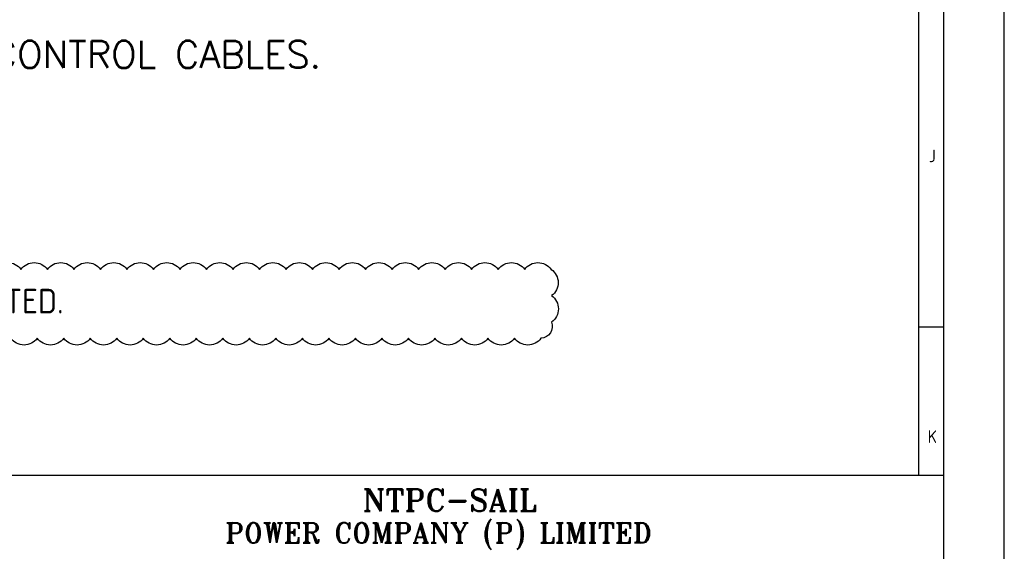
# Model space of a CAD drawing. Extents: x -11758 to 4934791, y -233543 to 1826789.
# Tile 25 of 107: x 126925 to 139924, y 6607 to 13628. Entities that reach past the tile are written whole.
import ezdxf
from ezdxf.enums import TextEntityAlignment as Align

# ---------------------------------------------------------------- set-up
doc = ezdxf.new("R2010")
doc.units = 0
doc.header["$LTSCALE"] = 800
doc.header["$MEASUREMENT"] = 0
doc.linetypes.add('CONTINOUS', pattern=[0])
doc.layers.get('0').update_dxf_attribs({"linetype": 'CONTINUOUS'})
doc.layers.add('1', color=1, linetype='CONTINUOUS')
doc.layers.add('ELEC 3TEXT', color=11, linetype='CONTINUOUS')
doc.layers.add('TEXT', color=3, linetype='CONTINUOUS', lineweight=15)
doc.styles.add('ROMANS', font='ISO9.shx', dxfattribs={"width": 0.8})
doc.styles.add('ROMANT', font='romant')
doc.styles.add('S3', font='ROMANS1.SHX', dxfattribs={"width": 0.8})
doc.styles.get("Standard").update_dxf_attribs({"font": 'ISO9'})

# ---------------------------------------------------------------- blocks, each defined once
blk = doc.blocks.new('A$C731D3036')
for p, q in [((-37.8, 265.66), (-37.8, 1816.5)), ((-37.8, 331.28), (-26.68, 331.28)), ((-593.64, 265.66), (-26.68, 265.66))]:
    blk.add_line(p, q)
for points in [[(0, 1869.86), (-2643.59, 1869.86), (-2643.59, 0), (0, 0)], [(-26.68, 1843.18), (-2616.91, 1843.18), (-2616.91, 26.68), (-26.68, 26.68)]]:
    blk.add_lwpolyline(points, close=True)
for s, p in [('J', (-31.82, 406.88)), ('K', (-31.82, 282.71))]:
    blk.add_text(s, height=5.56).set_placement(p, align=Align.MIDDLE)
at = {"layer": '1', "color": 7, "style": 'ROMANT', "width": 1}
for s, height, p in [('NTPC-SAIL', 9.838, (-283.73, 249.69)), ('POWER COMPANY (P) LIMITED', 8.8542, (-344.49, 235.67))]:
    blk.add_text(s, height=height, dxfattribs=at).set_placement(p)

msp = doc.modelspace()

# ---------------------------------------------------------------- linework, layer by layer
at = {"layer": '1', "flags": 128}
msp.add_lwpolyline([(126591.6, 10329.3, -0.5205671), (126941.6, 10329.3, -0.5205671), (127291.6, 10329.3, -0.5205671), (127641.6, 10329.3, -0.5205671), (127991.6, 10329.3, -0.5205671), (128341.6, 10329.3, -0.5205671), (128691.6, 10329.3, -0.5205671), (129041.6, 10329.3, -0.5205671), (129391.6, 10329.3, -0.5205671), (129741.6, 10329.3, -0.5205671), (130091.6, 10329.3, -0.5205671), (130441.6, 10329.3, -0.5205671), (130791.6, 10329.3, -0.5205671), (131141.6, 10329.3, -0.5205671), (131491.6, 10329.3, -0.5205671), (131841.6, 10329.3, -0.5205671), (132191.6, 10329.3, -0.5205671), (132541.6, 10329.3, -0.5205671), (132891.6, 10329.3, -0.5205671), (133241.6, 10329.3, -0.5205671), (133591.6, 10329.3, -0.5205671), (133941.6, 10329.3, -0.5205671), (133945.9, 9983.5, -0.5205671), (133945.9, 9633.5, -0.5205671), (133807, 9422.4, -0.5205671), (133457, 9422.4, -0.5205671), (133107, 9422.4, -0.5205671), (132757, 9422.4, -0.5205671), (132407, 9422.4, -0.5205671), (132057, 9422.4, -0.5205671), (131707, 9422.4, -0.5205671), (131357, 9422.4, -0.5205671), (131007, 9422.4, -0.5205671), (130657, 9422.4, -0.5205671), (130307, 9422.4, -0.5205671), (129957, 9422.4, -0.5205671), (129607, 9422.4, -0.5205671), (129257, 9422.4, -0.5205671), (128907, 9422.4, -0.5205671), (128557, 9422.4, -0.5205671), (128207, 9422.4, -0.5205671), (127857, 9422.4, -0.5205671), (127507, 9422.4, -0.5205671), (127157, 9422.4, -0.5205671), (126807, 9422.4, -0.5205671)], format="xyb", dxfattribs=at)

# ---------------------------------------------------------------- block references
at = {"color": 1, "linetype": 'CONTINOUS', "lineweight": 15, "xscale": 29.85916619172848, "yscale": 29.85916619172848, "zscale": 29.85916619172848}
msp.add_blockref('A$C731D3036', (139923.5, -319.9), dxfattribs=at)

# ---------------------------------------------------------------- texts
at = {"layer": 'ELEC 3TEXT', "color": 7, "style": 'S3'}
msp.add_text('4. ALL PANELS ARE SUITABLE FOR BOTTOM ENTRY OF POWER AND CONTROL CABLES.', height=357.5, dxfattribs=at).set_placement((110329, 12990.5))
at = {"layer": 'TEXT', "color": 7, "lineweight": 25, "style": 'ROMANS'}
for s, p in [('5. REMOVABLE CHEQUERED PLATE FOR MAN HOLE SHALL BE KEPT IN M FLOOR FOR ', (110360.1, 12050.9)), ('7. SWGR ROOM SHALL BE PRESSURISED, UNDER CONTROLLED TEMP AND WELL VENTILATED.', (110421.2, 9748.3))]:
    msp.add_text(s, height=325.325, dxfattribs=at).set_placement(p)

doc.saveas('drawing.dxf')
